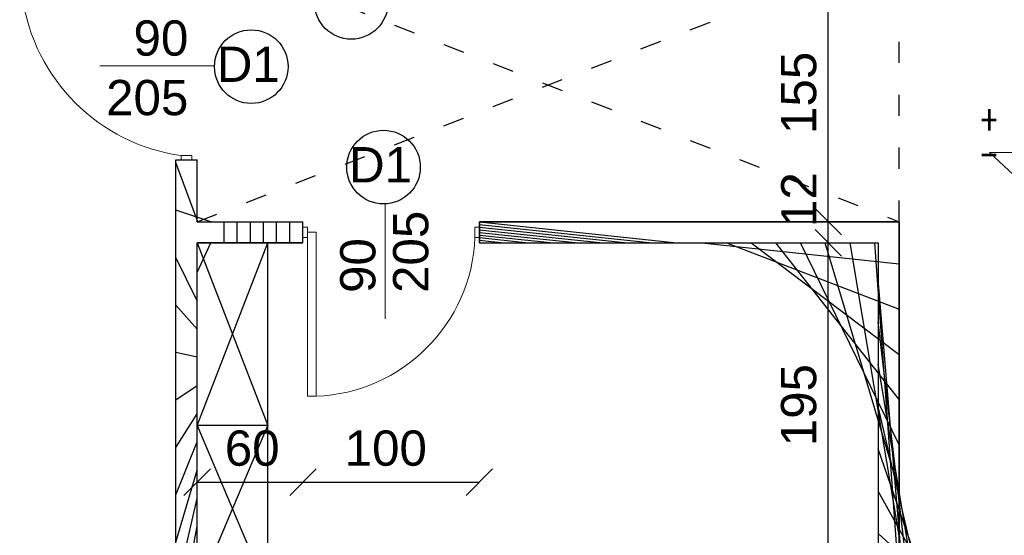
# Model space of a CAD drawing. Header units: millimetres. Extents: x 6197 to 108098, y 4257 to 29730.
# Tile 39 of 148: x 19573 to 20131, y 10229 to 10521. Entities that reach past the tile are written whole.
import ezdxf

# ---------------------------------------------------------------- set-up
doc = ezdxf.new("R2010")
doc.units = ezdxf.units.MM
doc.linetypes.add('ACAD_ISO03W100', pattern=[30, 12, -18])
doc.layers.add('&_opisy_100', color=51, linetype='Continuous', lineweight=20)
doc.styles.add('Romans', font='romans.shx', dxfattribs={"width": 0.75})
doc.styles.get("Standard").update_dxf_attribs({"font": 'arial.ttf'})
doc.dimstyles.new('ISO-25', dxfattribs={"dimtxt": 2.5, "dimasz": 2.5, "dimexe": 1.25, "dimexo": 0.625, "dimtad": 1, "dimtxsty": 'Standard', "dimcen": 2.5, "dimadec": 0, "dimazin": 0, "dimtfac": 1, "dimtmove": 0, "dimatfit": 3, "dimfxl": 1, "dimarcsym": 0})
pattern_1 = [(45, (-1177846952.249857, -935728472.6591815), (-11.22532015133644, 11.22532015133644), [])]

# ---------------------------------------------------------------- blocks, each defined once
blk = doc.blocks.new('_Oblique')
at = {"color": 0, "linetype": 'ByBlock', "lineweight": -2}
blk.add_line((-0.5, -0.5), (0.5, 0.5), dxfattribs=at)
blk = doc.blocks.new('*D868')
at = {"color": 0, "lineweight": -2, "transparency": 16777216}
blk.add_line((19477.74219137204, 10397.62654181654), (19477.74219137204, 10561.62653931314), dxfattribs=at)
at = {"layer": 'Defpoints', "color": 0, "transparency": 16777216}
for p in [(19477.74219137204, 10561.62653931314), (19707.33067422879, 10561.62653931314), (19733.33068233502, 10397.62654181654)]:
    blk.add_point(p, dxfattribs=at)
at = {"color": 0, "lineweight": -2, "transparency": 16777216, "xscale": 15, "yscale": 15, "zscale": 15}
for p, rotation in [((19477.74219137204, 10561.62653931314), 90), ((19477.74219137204, 10397.62654181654), 270)]:
    blk.add_blockref('_Oblique', p, dxfattribs=dict(at, rotation=rotation))
at = {"color": 0, "transparency": 16777216, "insert": (19461.04638844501, 10495.81905182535), "char_height": 20, "attachment_point": 5, "rotation": 90}
blk.add_mtext('164', dxfattribs=at)
blk = doc.blocks.new('*D869')
at = {"color": 0, "lineweight": -2, "transparency": 16777216}
blk.add_line((19477.74219971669, 10385.62654157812), (19477.74219971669, 10397.62653537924), dxfattribs=at)
at = {"layer": 'Defpoints', "color": 0, "transparency": 16777216}
for p in [(19477.74219971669, 10397.62653537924), (19707.33068066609, 10397.62653537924), (19733.33068233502, 10385.62654157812)]:
    blk.add_point(p, dxfattribs=at)
at = {"color": 0, "lineweight": -2, "transparency": 16777216, "xscale": 15, "yscale": 15, "zscale": 15}
for p, rotation in [((19477.74219971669, 10397.62653537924), 90), ((19477.74219971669, 10385.62654157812), 270)]:
    blk.add_blockref('_Oblique', p, dxfattribs=dict(at, rotation=rotation))
at = {"color": 0, "transparency": 16777216, "insert": (19461.04639488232, 10398.74142488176), "char_height": 20, "attachment_point": 5, "rotation": 90}
blk.add_mtext('12', dxfattribs=at)
blk = doc.blocks.new('*D870')
at = {"color": 0, "lineweight": -2, "transparency": 16777216}
blk.add_line((19477.90836554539, 10007.62654181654), (19477.90836554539, 10394.62654181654), dxfattribs=at)
at = {"layer": 'Defpoints', "color": 0, "transparency": 16777216}
for p in [(19477.90836554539, 10394.62654181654), (19673.33068257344, 10394.62654181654), (19673.3306820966, 10007.62654181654)]:
    blk.add_point(p, dxfattribs=at)
at = {"color": 0, "lineweight": -2, "transparency": 16777216, "xscale": 15, "yscale": 15, "zscale": 15}
for p, rotation in [((19477.90836554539, 10394.62654181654), 90), ((19477.90836554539, 10007.62654181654), 270)]:
    blk.add_blockref('_Oblique', p, dxfattribs=dict(at, rotation=rotation))
at = {"color": 0, "transparency": 16777216, "insert": (19461.21255737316, 10201.21356483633), "char_height": 20, "attachment_point": 5, "rotation": 90}
blk.add_mtext('387', dxfattribs=at)
blk = doc.blocks.new('*D872')
at = {"color": 0, "lineweight": -2, "transparency": 16777216}
blk.add_line((19560.60717469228, 10441.62654217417), (19560.60717469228, 10541.62654205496), dxfattribs=at)
at = {"layer": 'Defpoints', "color": 0, "transparency": 16777216}
for p in [(19560.60717469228, 10541.62654205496), (19673.33068233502, 10541.62654205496), (19673.33068352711, 10441.62654217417)]:
    blk.add_point(p, dxfattribs=at)
at = {"color": 0, "lineweight": -2, "transparency": 16777216, "xscale": 15, "yscale": 15, "zscale": 15}
for p, rotation in [((19560.60717469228, 10541.62654205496), 90), ((19560.60717469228, 10441.62654217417), 270)]:
    blk.add_blockref('_Oblique', p, dxfattribs=dict(at, rotation=rotation))
at = {"color": 0, "transparency": 16777216, "insert": (19543.91136652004, 10493.04591497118), "char_height": 20, "attachment_point": 5, "rotation": 90}
blk.add_mtext('100', dxfattribs=at)
blk = doc.blocks.new('*D877')
at = {"color": 0, "lineweight": -2, "transparency": 16777216}
blk.add_line((20031.11700588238, 10406.62654193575), (20031.11700588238, 10561.62654145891), dxfattribs=at)
at = {"layer": 'Defpoints', "color": 0, "transparency": 16777216}
for p in [(20031.11700588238, 10561.62654145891), (20059.33067708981, 10561.62654145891), (20059.33067470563, 10406.62654193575)]:
    blk.add_point(p, dxfattribs=at)
at = {"color": 0, "lineweight": -2, "transparency": 16777216, "xscale": 15, "yscale": 15, "zscale": 15}
for p, rotation in [((20031.11700588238, 10561.62654145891), 90), ((20031.11700588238, 10406.62654193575), 270)]:
    blk.add_blockref('_Oblique', p, dxfattribs=dict(at, rotation=rotation))
at = {"color": 0, "transparency": 16777216, "insert": (20014.42119818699, 10479.67760416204), "char_height": 20, "attachment_point": 5, "rotation": 90}
blk.add_mtext('155', dxfattribs=at)
blk = doc.blocks.new('*D878')
at = {"color": 0, "lineweight": -2, "transparency": 16777216}
blk.add_line((20031.11700922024, 10394.62654181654), (20031.11700922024, 10406.62654181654), dxfattribs=at)
at = {"layer": 'Defpoints', "color": 0, "transparency": 16777216}
for p in [(20031.11700922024, 10406.62654181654), (20059.33067470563, 10406.62654181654), (20059.33068233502, 10394.62654181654)]:
    blk.add_point(p, dxfattribs=at)
at = {"color": 0, "lineweight": -2, "transparency": 16777216, "xscale": 15, "yscale": 15, "zscale": 15}
for p, rotation in [((20031.11700922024, 10406.62654181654), 90), ((20031.11700922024, 10394.62654181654), 270)]:
    blk.add_blockref('_Oblique', p, dxfattribs=dict(at, rotation=rotation))
at = {"color": 0, "transparency": 16777216, "insert": (20014.42119818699, 10419.19872375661), "char_height": 20, "attachment_point": 5, "rotation": 90}
blk.add_mtext('12', dxfattribs=at)
blk = doc.blocks.new('*D879')
at = {"color": 0, "lineweight": -2, "transparency": 16777216}
blk.add_line((20031.11701160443, 10199.62654193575), (20031.11701160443, 10394.62654169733), dxfattribs=at)
at = {"layer": 'Defpoints', "color": 0, "transparency": 16777216}
for p in [(20031.11701160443, 10394.62654169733), (20059.33067518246, 10394.62654169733), (20091.33068233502, 10199.62654193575)]:
    blk.add_point(p, dxfattribs=at)
at = {"color": 0, "lineweight": -2, "transparency": 16777216, "xscale": 15, "yscale": 15, "zscale": 15}
for p, rotation in [((20031.11701160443, 10394.62654169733), 90), ((20031.11701160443, 10199.62654193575), 270)]:
    blk.add_blockref('_Oblique', p, dxfattribs=dict(at, rotation=rotation))
at = {"color": 0, "transparency": 16777216, "insert": (20014.42119866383, 10302.62615176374), "char_height": 20, "attachment_point": 5, "rotation": 90}
blk.add_mtext('195', dxfattribs=at)
blk = doc.blocks.new('*D706')
at = {"color": 0, "lineweight": -2, "transparency": 16777216}
blk.add_line((19673.33068233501, 10258.9841223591), (19733.33068257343, 10258.9841223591), dxfattribs=at)
at = {"layer": 'Defpoints', "color": 0, "transparency": 16777216}
for p in [(19673.33068233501, 10403.62654181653), (19733.33068257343, 10394.62654181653), (19733.33068257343, 10258.9841223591)]:
    blk.add_point(p, dxfattribs=at)
at = {"color": 0, "lineweight": -2, "transparency": 16777216, "xscale": 15, "yscale": 15, "zscale": 15, "rotation": 180}
blk.add_blockref('_Oblique', (19673.33068233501, 10258.9841223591), dxfattribs=at)
at = {"color": 0, "lineweight": -2, "transparency": 16777216, "xscale": 15, "yscale": 15, "zscale": 15}
blk.add_blockref('_Oblique', (19733.33068257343, 10258.9841223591), dxfattribs=at)
at = {"color": 0, "transparency": 16777216, "insert": (19704.55441719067, 10278.1279054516), "char_height": 20, "attachment_point": 5}
blk.add_mtext('60', dxfattribs=at)
blk = doc.blocks.new('*D707')
at = {"color": 0, "lineweight": -2, "transparency": 16777216}
blk.add_line((19733.3306820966, 10258.9841223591), (19833.33068233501, 10258.9841223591), dxfattribs=at)
at = {"layer": 'Defpoints', "color": 0, "transparency": 16777216}
for p in [(19733.3306820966, 10394.62654157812), (19833.33068233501, 10394.62654181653), (19833.33068233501, 10258.9841223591)]:
    blk.add_point(p, dxfattribs=at)
at = {"color": 0, "lineweight": -2, "transparency": 16777216, "xscale": 15, "yscale": 15, "zscale": 15, "rotation": 180}
blk.add_blockref('_Oblique', (19733.3306820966, 10258.9841223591), dxfattribs=at)
at = {"color": 0, "lineweight": -2, "transparency": 16777216, "xscale": 15, "yscale": 15, "zscale": 15}
blk.add_blockref('_Oblique', (19833.33068233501, 10258.9841223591), dxfattribs=at)
at = {"color": 0, "transparency": 16777216, "insert": (19780.26803833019, 10278.1279054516), "char_height": 20, "attachment_point": 5}
blk.add_mtext('100', dxfattribs=at)

msp = doc.modelspace()

# ---------------------------------------------------------------- hatches: boundary and pattern name
h = msp.add_hatch()
h.set_pattern_fill('ANSI31', color=256, scale=5)
h.set_pattern_definition(pattern_1)
h.paths.add_polyline_path([(19733.33068233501, 10406.62654181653), (19673.33068233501, 10406.62654181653), (19673.33068233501, 10441.62654205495), (19661.33068185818, 10441.62654193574), (19661.33068233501, 10007.62654181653), (19624.33068233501, 10007.62654181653), (19624.33068233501, 9967.626541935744), (19673.33068233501, 9967.626541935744), (19673.33068233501, 10007.62654181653), (19673.33068233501, 10394.62654181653), (19733.33068233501, 10394.62654181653)])
h = msp.add_hatch()
h.set_pattern_fill('ANSI31', color=256, scale=5)
h.set_pattern_definition(pattern_1)
h.paths.add_polyline_path([(20071.3306820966, 10406.62654181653), (19833.33068233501, 10406.62654181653), (19833.33068233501, 10394.62654181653), (20059.33067518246, 10394.62654181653), (20059.33068233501, 10007.62654205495), (20071.33068233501, 10007.62654205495), (20071.3306820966, 10187.62654193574), (20096.33068233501, 10187.62654193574), (20096.33068233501, 10199.62654193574), (20071.3306820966, 10199.62654181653)])

# ---------------------------------------------------------------- linework, layer by layer
at = {"layer": '&_opisy_100', "color": 0}
msp.add_lwpolyline([(20138.51740985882, 10479.85026212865), (20138.51740985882, 10430.85334583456), (20122.4542654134, 10445.88644310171), (20197.32516819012, 10445.88644310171)], dxfattribs=at)
at = {"linetype": 'ACAD_ISO03W100'}
for p, q in [((19673.33068233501, 10406.62654181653), (20071.33068233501, 10561.62654193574)), ((19673.33068233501, 10561.62654193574), (20071.33068233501, 10406.62654181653)), ((20071.33068233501, 10406.62654181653), (20071.33068233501, 10561.62654193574))]:
    msp.add_line(p, q, dxfattribs=at)
at = {"lineweight": 20}
for p, q in [((19683.09849887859, 10494.970313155), (19618.18699079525, 10494.970313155)), ((19667.33068257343, 10444.12654205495), (19664.33068257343, 10444.12654205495)), ((19664.33068257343, 10444.12654205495), (19664.33068257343, 10441.62654205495)), ((19667.33068257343, 10444.12654205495), (19670.33068257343, 10444.12654205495)), ((19670.33068257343, 10444.12654205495), (19670.33068257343, 10441.62654205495)), ((19779.98691111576, 10416.3943581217), (19779.98691111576, 10351.48285015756)), ((19735.83068233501, 10403.62654181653), (19733.33068233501, 10403.62654181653)), ((19735.83068233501, 10400.62654181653), (19735.83068233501, 10403.62654181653)), ((19735.83068233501, 10400.62654181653), (19740.83068233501, 10400.62654181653)), ((19735.83068233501, 10400.62654181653), (19735.83068233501, 10397.62654181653)), ((19740.83068233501, 10307.62654181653), (19740.83068233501, 10400.62654181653)), ((19830.83068233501, 10400.62654181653), (19830.83068233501, 10403.62654181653)), ((19830.83068233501, 10403.62654181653), (19833.33068233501, 10403.62654181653)), ((19830.83068233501, 10400.62654181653), (19830.83068233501, 10397.62654181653)), ((19735.83068233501, 10397.62654181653), (19733.33068233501, 10397.62654181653)), ((19735.83068233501, 10397.62654181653), (19735.83068233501, 10307.62654181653)), ((19830.83068233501, 10397.62654181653), (19833.33068233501, 10397.62654181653)), ((19735.83068233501, 10307.62654181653), (19740.83068233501, 10307.62654181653))]:
    msp.add_line(p, q, dxfattribs=at)
at = {"lineweight": 30}
for p, q in [((19661.33068233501, 10007.62654181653), (19661.33068185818, 10441.62654193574)), ((19661.33068233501, 10441.62654193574), (19673.33068233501, 10441.62654205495)), ((19673.33068233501, 10406.62654181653), (19673.33068233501, 10441.62654193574)), ((19673.33068233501, 10406.62654181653), (19733.33068233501, 10406.62654181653)), ((19733.33068233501, 10394.62654181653), (19733.33068233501, 10406.62654181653)), ((19833.33068233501, 10406.62654181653), (20071.33068233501, 10406.62654181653)), ((19833.33068233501, 10394.62654181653), (19833.33068233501, 10406.62654181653)), ((20071.33068233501, 10406.62654181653), (20071.3306820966, 10199.62654181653)), ((19673.33068233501, 10007.62654181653), (19673.33068233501, 10394.62654205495)), ((19673.33068233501, 10394.62654181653), (19733.33068233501, 10394.62654181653)), ((19833.33068233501, 10394.62654181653), (20059.33068233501, 10394.62654181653)), ((20059.33068233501, 10394.62654169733), (20059.33068233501, 10007.62654205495))]:
    msp.add_line(p, q, dxfattribs=at)
for p, q in [((19733.33068233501, 10397.62654181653), (19733.33068233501, 10403.62654181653)), ((19673.33068233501, 10007.62654181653), (19673.33068257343, 10394.62654205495)), ((19673.33068233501, 10394.62654181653), (19733.33068233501, 10394.62654181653)), ((19733.33068233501, 10394.62654157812), (19673.3306820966, 10394.62654157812)), ((19673.33068233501, 10291.12654169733), (19713.33068233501, 10394.62654145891)), ((19673.33068257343, 10394.62654181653), (19713.33068233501, 10291.12654169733)), ((19713.33068233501, 10007.62654181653), (19713.33068233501, 10394.62654169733)), ((19713.33068233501, 10291.12654169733), (19673.3306820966, 10291.12654169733)), ((19673.33068233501, 10196.62654181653), (19713.33068233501, 10291.12654169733)), ((19673.33068233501, 10291.12654169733), (19713.33068233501, 10196.62654181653))]:
    msp.add_line(p, q)
msp.add_lwpolyline([(19833.33068233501, 10406.62654181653), (19833.33068233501, 10394.62654169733), (20059.33067518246, 10394.62654169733), (20059.33068233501, 10007.62654205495), (20071.33068233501, 10007.62654205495), (20071.3306820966, 10187.62654193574), (20096.33068233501, 10187.62654193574), (20096.33068233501, 10199.62654193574), (20071.3306820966, 10199.62654181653), (20071.3306820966, 10406.62654193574), (19833.33068233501, 10406.62654193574), (19833.33068233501, 10394.62654181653)])
for centre in [(19760.70636588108, 10530.97645147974), (19704.01881938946, 10494.56114908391), (19778.99093371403, 10437.58540316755)]:
    msp.add_circle(centre, 20.85849344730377)
at = {"lineweight": 20}
for centre, radius, start, end in [((19678.92213111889, 10548.71799632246), 105.6043631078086, 187.9420074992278, 262.0580060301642), ((19737.1030815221, 10401.35414298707), 93.8016963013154, 272.2774841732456, 357.7225226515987)]:
    msp.add_arc(centre, radius, start, end, dxfattribs=at)

# ---------------------------------------------------------------- texts
at = {"layer": '&_opisy_100', "color": 0, "insert": (20116.33069330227, 10472.54500456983), "char_height": 20.25, "width": 420.6382812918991, "attachment_point": 1, "rotation": 359.99999780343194, "style": 'Romans'}
msp.add_mtext('\\A1;{\\H0.7x;\\S+^ -;} 0,00', dxfattribs=at)
at = {"lineweight": 20, "char_height": 20, "attachment_point": 9}
for s, insert in [('90', (19668.33663421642, 10500.48737462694)), ('205', (19668.33663421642, 10466.72763236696))]:
    msp.add_mtext_dynamic_manual_height_columns(s, width=37.211574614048, gutter_width=12.5, heights=[0], dxfattribs=dict(at, insert=insert))
for s, width, insert, char_height, attachment_point in [('D1', 68.36028754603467, (19720.19060164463, 10505.91314419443), 20, 3), ('D1', 68.36028754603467, (19795.1627159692, 10448.93739827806), 20, 3), ('\\pi99.97739;Wycieraczka wewnętrzna\\P\\pi85.48899;np. typu ALASKA/STAMATS\\P\\pi11.65031;o wym.  80/160 cm wpuszczona w posadzkę', 435.207166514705, (18494.33067494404, 10283.94941254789), 15, 1)]:
    msp.add_mtext_dynamic_manual_height_columns(s, width=width, gutter_width=12.5, heights=[0], dxfattribs=dict(insert=insert, char_height=char_height, attachment_point=attachment_point))
at = {"lineweight": 20, "char_height": 20, "attachment_point": 1, "rotation": 89.99999999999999}
for s, insert in [('205', (19784.39779335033, 10366.24471470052)), ('90', (19754.38833170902, 10366.24471470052))]:
    msp.add_mtext_dynamic_manual_height_columns(s, width=37.211574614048, gutter_width=12.5, heights=[0], dxfattribs=dict(at, insert=insert))

# ---------------------------------------------------------------- dimensions: what is measured, and where the dimension line sits
for base, p1, p2, picture, middle in [((19477.74219137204, 10561.62653931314), (19733.33068233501, 10397.62654181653), (19707.33067422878, 10561.62653931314), '*D868', (19461.04638844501, 10495.81905182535)), ((20031.11700588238, 10561.62654145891), (20059.33067470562, 10406.62654193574), (20059.33067708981, 10561.62654145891), '*D877', (20014.42119818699, 10479.67760416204)), ((19560.60717469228, 10541.62654205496), (19673.33068352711, 10441.62654217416), (19673.33068233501, 10541.62654205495), '*D872', (19543.91136652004, 10493.04591497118)), ((20031.11700922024, 10406.62654181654), (20059.33068233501, 10394.62654181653), (20059.33067470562, 10406.62654181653), '*D878', (20014.42119818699, 10419.19872375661)), ((19477.74219971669, 10397.62653537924), (19733.33068233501, 10385.62654157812), (19707.33068066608, 10397.62653537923), '*D869', (19461.04639488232, 10398.74142488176)), ((19477.90836554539, 10394.62654181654), (19673.3306820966, 10007.62654181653), (19673.33068257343, 10394.62654181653), '*D870', (19461.21255737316, 10201.21356483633)), ((20031.11701160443, 10394.62654169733), (20091.33068233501, 10199.62654193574), (20059.33067518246, 10394.62654169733), '*D879', (20014.42119866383, 10302.62615176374))]:
    dim = msp.add_linear_dim(base=base, p1=p1, p2=p2, angle=90, dimstyle='ISO-25', override={"dimtxt": 20, "dimasz": 15, "dimblk1": 'Oblique', "dimblk2": 'Oblique', "dimsah": 1, "dimse1": 1, "dimse2": 1, "dimtmove": 2})
    dim.commit()
    dim.dimension.update_dxf_attribs({"geometry": picture, "text_midpoint": middle, "dimtype": 160})
for base, p1, p2, picture, middle in [((19733.33068257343, 10258.9841223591), (19673.33068233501, 10403.62654181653), (19733.33068257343, 10394.62654181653), '*D706', (19704.55441719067, 10278.1279054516)), ((19833.33068233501, 10258.9841223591), (19733.3306820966, 10394.62654157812), (19833.33068233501, 10394.62654181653), '*D707', (19780.26803833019, 10278.1279054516))]:
    dim = msp.add_linear_dim(base=base, p1=p1, p2=p2, dimstyle='ISO-25', override={"dimtxt": 20, "dimasz": 15, "dimblk1": 'Oblique', "dimblk2": 'Oblique', "dimsah": 1, "dimse1": 1, "dimse2": 1, "dimtmove": 2})
    dim.commit()
    dim.dimension.update_dxf_attribs({"geometry": picture, "text_midpoint": middle, "dimtype": 160})

doc.saveas('drawing.dxf')
